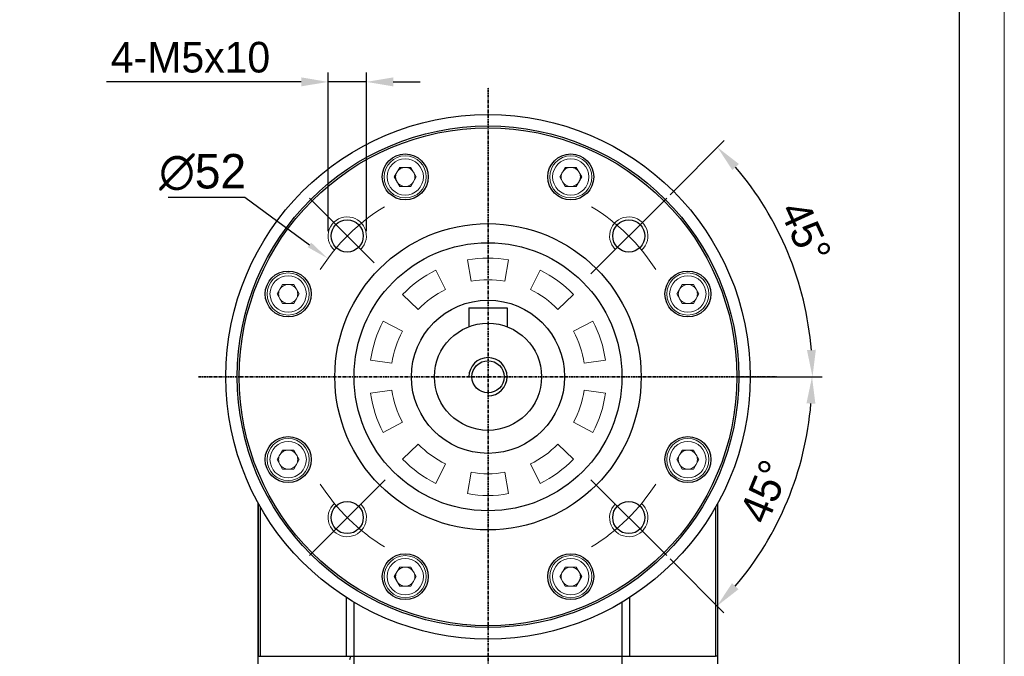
# Model space of a CAD drawing. Header units: millimetres. Extents: x 821 to 1314, y 1003 to 1351.
# Tile 9 of 9: x 1185 to 1314, y 1188 to 1271. Entities that reach past the tile are written whole.
import ezdxf

# ---------------------------------------------------------------- set-up
doc = ezdxf.new("R2010")
doc.units = ezdxf.units.MM
doc.header["$PDSIZE"] = -5
doc.linetypes.add('ACAD_ISO10W100', pattern=[18, 12, -3, 0, -3])
doc.linetypes.add('CENTER', pattern=[0.6, 0.375, -0.075, 0.075, -0.075])
doc.layers.get('0').update_dxf_attribs({"lineweight": 18})
doc.layers.get('Defpoints').update_dxf_attribs({"lineweight": 18})
for name, color, linetype, lineweight in [('3中心线层', 1, 'CENTER', 35), ('中心线层', 7, 'ACAD_ISO10W100', 20), ('图框_外框线', 7, 'Continuous', 18), ('尺寸线', 7, 'Continuous', 18), ('尺寸线层', 3, 'Continuous', 18), ('标注线', 7, 'Continuous', 20), ('粗实线', 7, 'Continuous', 50), ('细实线', 7, 'Continuous', 18)]:
    doc.layers.add(name, color=color, linetype=linetype, lineweight=lineweight)
doc.styles.add('工程字', font='txt')
doc.dimstyles.new('DIMSTYLE_17', dxfattribs={"dimtxt": 8, "dimasz": 12, "dimexe": 0.18, "dimexo": 0.0625, "dimgap": 0.09, "dimtad": 1, "dimtih": 1, "dimtoh": 1, "dimdec": 3, "dimdsep": 46, "dimtxsty": 'Standard', "dimblk": '_CAXARROW', "dimcen": 0.09, "dimdle": 24, "dimadec": 0, "dimazin": 0, "dimtfac": 0.7, "dimtdec": 3, "dimtofl": 0, "dimtmove": 0, "dimatfit": 3, "dimfxl": 1, "dimtolj": 1, "dimarcsym": 0})
doc.dimstyles.new('ISO-25', dxfattribs={"dimtxt": 4.5, "dimasz": 1, "dimexe": 1.25, "dimexo": 0.625, "dimtad": 1, "dimtxsty": '工程字', "dimcen": 2.5, "dimdle": 2, "dimadec": 0, "dimazin": 0, "dimtfac": 1, "dimtmove": 0, "dimatfit": 3, "dimfxl": 1, "dimarcsym": 0})

# ---------------------------------------------------------------- blocks, each defined once
blk = doc.blocks.new('*D33')
at = {"layer": 'Defpoints', "color": 0}
for p in [(1225.41, 1262.97), (1225.41, 1242.85), (1230.41, 1242.85)]:
    blk.add_point(p, dxfattribs=at)
at = {"layer": '尺寸线层', "color": 0, "linetype": 'ByBlock', "lineweight": -2}
for p, q in [((1225.41, 1243.47), (1225.41, 1264.22)), ((1230.41, 1243.47), (1230.41, 1264.22)), ((1221.91, 1262.97), (1196.48, 1262.97)), ((1230.41, 1262.97), (1225.41, 1262.97)), ((1233.91, 1262.97), (1237.41, 1262.97))]:
    blk.add_line(p, q, dxfattribs=at)
at = {"layer": '尺寸线层', "color": 0}
for points in [[(1221.91, 1262.39), (1221.91, 1263.56), (1225.41, 1262.97)], [(1233.91, 1263.56), (1233.91, 1262.39), (1230.41, 1262.97)]]:
    blk.add_solid(points, dxfattribs=at)
at = {"layer": '尺寸线层', "color": 0, "insert": (1207.44, 1266.17), "char_height": 4, "attachment_point": 5, "style": '工程字'}
blk.add_mtext('4-M5x10', dxfattribs=at)
blk = doc.blocks.new('_CAXARROW')
blk.add_hatch(color=0).paths.add_polyline_path([(0, 0), (-1, 0.125), (-1, -0.125)], flags=0)
blk = doc.blocks.new('*D34')
at = {"layer": 'Defpoints', "color": 0}
for p in [(1225.38, 1239.91), (1267.2, 1209.02)]:
    blk.add_point(p, dxfattribs=at)
at = {"layer": '尺寸线层', "color": 0, "linetype": 'Continuous', "lineweight": -2}
for p, q in [((1204.5, 1247.91), (1214.55, 1247.91)), ((1214.55, 1247.91), (1222.97, 1241.7)), ((1246.2, 1224.46), (1246.38, 1224.46)), ((1246.29, 1224.37), (1246.29, 1224.55))]:
    blk.add_line(p, q, dxfattribs=at)
at = {"layer": '尺寸线层', "color": 0, "lineweight": -2, "xscale": 3, "yscale": 3, "zscale": 3, "rotation": 323.5456467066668}
blk.add_blockref('_CAXARROW', (1225.38, 1239.91), dxfattribs=at)
at = {"layer": '尺寸线层', "color": 0, "insert": (1209.02, 1251.16), "char_height": 4.5, "attachment_point": 5, "style": '工程字'}
blk.add_mtext('\\A1;∅52', dxfattribs=at)
blk = doc.blocks.new('_FILLED')
at = {"linetype": 'ByBlock'}
blk.add_hatch(color=0, dxfattribs=at).paths.add_polyline_path([(0, 0), (-1, 0.133), (-1, -0.133)], flags=0)
blk = doc.blocks.new('*D35')
at = {"layer": 'Defpoints', "color": 0}
for p in [(1269.63, 1247.8), (1259.73, 1237.9), (1287.23, 1235.43), (1214.29, 1224.46), (1278.29, 1224.46)]:
    blk.add_point(p, dxfattribs=at)
at = {"layer": '尺寸线层', "color": 0, "linetype": 'ByBlock', "lineweight": -2}
for p, q in [((1270.07, 1248.24), (1277.14, 1255.32)), ((1278.92, 1224.46), (1289.92, 1224.46))]:
    blk.add_line(p, q, dxfattribs=at)
blk.add_arc((1246.29, 1224.46), 42.38, 4.7328, 40.2672, dxfattribs=at)
at = {"layer": '尺寸线层', "color": 0}
for points in [[(1279.06, 1252.25), (1278.2, 1251.46), (1276.26, 1254.43)], [(1287.95, 1227.94), (1289.11, 1227.99), (1288.67, 1224.46)]]:
    blk.add_solid(points, dxfattribs=at)
at = {"layer": '尺寸线层', "color": 0, "insert": (1287.76, 1243.38), "char_height": 4, "attachment_point": 5, "rotation": 294.521, "style": '工程字'}
blk.add_mtext('45%%d', dxfattribs=at)
blk = doc.blocks.new('*D36')
at = {"layer": 'Defpoints', "color": 0}
for p in [(1214.29, 1224.46), (1278.29, 1224.46), (1259.73, 1211.03), (1282.94, 1203.31), (1269.63, 1201.13)]:
    blk.add_point(p, dxfattribs=at)
at = {"layer": '尺寸线层', "color": 0, "linetype": 'ByBlock', "lineweight": -2}
for p, q in [((1278.92, 1224.46), (1289.86, 1224.46)), ((1270.07, 1200.69), (1277.1, 1193.66))]:
    blk.add_line(p, q, dxfattribs=at)
blk.add_arc((1246.29, 1224.46), 42.32, 319.7402, 355.2598, dxfattribs=at)
at = {"layer": '尺寸线层', "color": 0}
for points in [[(1289.05, 1220.94), (1287.88, 1220.99), (1288.61, 1224.46)], [(1278.16, 1197.51), (1279.01, 1196.72), (1276.21, 1194.54)]]:
    blk.add_solid(points, dxfattribs=at)
at = {"layer": '尺寸线层', "color": 0, "insert": (1282.43, 1209.49), "char_height": 4, "attachment_point": 5, "rotation": 67.5, "style": '工程字'}
blk.add_mtext('45%%d', dxfattribs=at)

msp = doc.modelspace()

# ---------------------------------------------------------------- linework, layer by layer
for p, q in [((1234.0369, 1250.5639), (1234.7586, 1251.8139)), ((1234.7586, 1251.8139), (1236.202, 1251.8139)), ((1236.202, 1251.8139), (1236.9237, 1250.5639)), ((1255.6585, 1250.5639), (1256.3802, 1251.8139)), ((1256.3802, 1251.8139), (1257.8236, 1251.8139)), ((1257.8236, 1251.8139), (1258.5453, 1250.5639)), ((1234.7586, 1249.3139), (1234.0369, 1250.5639)), ((1236.9237, 1250.5639), (1236.202, 1249.3139)), ((1256.3802, 1249.3139), (1255.6585, 1250.5639)), ((1258.5453, 1250.5639), (1257.8236, 1249.3139)), ((1236.202, 1249.3139), (1234.7586, 1249.3139)), ((1257.8236, 1249.3139), (1256.3802, 1249.3139)), ((1243.6003, 1239.7244), (1244.0919, 1236.9365)), ((1248.4903, 1236.9365), (1248.9819, 1239.7244)), ((1239.4983, 1238.3916), (1240.7393, 1235.8472)), ((1253.0839, 1238.3916), (1251.8429, 1235.8472)), ((1218.7481, 1235.2751), (1219.4698, 1236.5251)), ((1219.4698, 1236.5251), (1220.9132, 1236.5251)), ((1220.9132, 1236.5251), (1221.6349, 1235.2751)), ((1270.9473, 1235.2751), (1271.669, 1236.5251)), ((1271.669, 1236.5251), (1273.1124, 1236.5251)), ((1273.1124, 1236.5251), (1273.8341, 1235.2751)), ((1219.4698, 1234.0251), (1218.7481, 1235.2751)), ((1221.6349, 1235.2751), (1220.9132, 1234.0251)), ((1237.1809, 1233.2619), (1235.1446, 1235.2284)), ((1255.4012, 1233.2619), (1257.4376, 1235.2284)), ((1271.669, 1234.0251), (1270.9473, 1235.2751)), ((1273.8341, 1235.2751), (1273.1124, 1234.0251)), ((1220.9132, 1234.0251), (1219.4698, 1234.0251)), ((1273.1124, 1234.0251), (1271.669, 1234.0251)), ((1232.6094, 1231.739), (1235.1089, 1230.41)), ((1259.9728, 1231.739), (1257.4733, 1230.41)), ((1230.9464, 1226.6209), (1233.7497, 1226.2269)), ((1258.8324, 1226.2269), (1261.6358, 1226.6209)), ((1233.7497, 1222.7018), (1230.9464, 1222.3078)), ((1261.6358, 1222.3078), (1258.8324, 1222.7018)), ((1232.6094, 1217.1896), (1235.1089, 1218.5187)), ((1257.4733, 1218.5187), (1259.9728, 1217.1896)), ((1237.1809, 1215.6668), (1235.1446, 1213.7003)), ((1257.4376, 1213.7003), (1255.4012, 1215.6668)), ((1218.7481, 1213.6535), (1219.4698, 1214.9035)), ((1219.4698, 1214.9035), (1220.9132, 1214.9035)), ((1220.9132, 1214.9035), (1221.6349, 1213.6535)), ((1270.9473, 1213.6535), (1271.669, 1214.9035)), ((1271.669, 1214.9035), (1273.1124, 1214.9035)), ((1273.1124, 1214.9035), (1273.8341, 1213.6535)), ((1219.4698, 1212.4035), (1218.7481, 1213.6535)), ((1221.6349, 1213.6535), (1220.9132, 1212.4035)), ((1239.4983, 1210.5371), (1240.7393, 1213.0815)), ((1251.8429, 1213.0815), (1253.0839, 1210.5371)), ((1271.669, 1212.4035), (1270.9473, 1213.6535)), ((1273.8341, 1213.6535), (1273.1124, 1212.4035)), ((1220.9132, 1212.4035), (1219.4698, 1212.4035)), ((1244.0919, 1211.9921), (1243.6003, 1209.2042)), ((1248.9819, 1209.2042), (1248.4903, 1211.9921)), ((1273.1124, 1212.4035), (1271.669, 1212.4035)), ((1234.0369, 1198.3647), (1234.7586, 1199.6147)), ((1234.7586, 1199.6147), (1236.202, 1199.6147)), ((1236.202, 1199.6147), (1236.9237, 1198.3647)), ((1255.6585, 1198.3647), (1256.3802, 1199.6147)), ((1256.3802, 1199.6147), (1257.8236, 1199.6147)), ((1257.8236, 1199.6147), (1258.5453, 1198.3647)), ((1234.7586, 1197.1147), (1234.0369, 1198.3647)), ((1236.9237, 1198.3647), (1236.202, 1197.1147)), ((1256.3802, 1197.1147), (1255.6585, 1198.3647)), ((1258.5453, 1198.3647), (1257.8236, 1197.1147)), ((1236.202, 1197.1147), (1234.7586, 1197.1147)), ((1257.8236, 1197.1147), (1256.3802, 1197.1147))]:
    msp.add_line(p, q)
at = {"extrusion": (0, 0, -1)}
for centre, radius, start, end in [((-1235.4803, 1250.5639), 2.75, 0, 180), ((-1257.1019, 1250.5639), 2.75, 0, 180), ((-1235.4803, 1250.5639), 2.75, 180, 0), ((-1257.1019, 1250.5639), 2.75, 180, 0), ((-1235.4803, 1250.5639), 1.25, 210, 270), ((-1257.1019, 1250.5639), 1.25, 210, 270), ((-1220.1915, 1235.2751), 2.75, 0, 180), ((-1246.2911, 1224.4643), 12.6646, 80, 100), ((-1272.3907, 1235.2751), 2.75, 0, 180), ((-1246.2911, 1224.4643), 12.6646, 44, 64), ((-1246.2911, 1224.4643), 12.6646, 116, 136), ((-1220.1915, 1235.2751), 2.75, 180, 0), ((-1220.1915, 1235.2751), 1.25, 210, 270), ((-1272.3907, 1235.2751), 2.75, 180, 0), ((-1272.3907, 1235.2751), 1.25, 210, 270), ((-1246.2911, 1224.4643), 12.6646, 8, 28), ((-1246.2911, 1224.4643), 12.6646, 152, 172), ((-1246.2911, 1224.4643), 12.6646, 332, 352), ((-1246.2911, 1224.4643), 12.6646, 188, 208), ((-1220.1915, 1213.6535), 2.75, 0, 180), ((-1246.2911, 1224.4643), 12.6646, 296, 316), ((-1246.2911, 1224.4643), 12.6646, 224, 244), ((-1272.3907, 1213.6535), 2.75, 0, 180), ((-1220.1915, 1213.6535), 2.75, 180, 0), ((-1220.1915, 1213.6535), 1.25, 210, 270), ((-1272.3907, 1213.6535), 2.75, 180, 0), ((-1272.3907, 1213.6535), 1.25, 210, 270), ((-1246.2911, 1224.4643), 12.6646, 260, 280), ((-1235.4803, 1198.3647), 2.75, 0, 180), ((-1257.1019, 1198.3647), 2.75, 0, 180), ((-1235.4803, 1198.3647), 2.75, 180, 0), ((-1235.4803, 1198.3647), 1.25, 210, 270), ((-1257.1019, 1198.3647), 2.75, 180, 0), ((-1257.1019, 1198.3647), 1.25, 210, 270)]:
    msp.add_arc(centre, radius, start, end, dxfattribs=at)
for centre, radius, start, end in [((1235.4803, 1250.5639), 2.375, 0, 180), ((1257.1019, 1250.5639), 2.375, 0, 180), ((1235.4803, 1250.5639), 1.25, 90, 150), ((1235.4803, 1250.5639), 1.25, 30, 90), ((1257.1019, 1250.5639), 1.25, 90, 150), ((1257.1019, 1250.5639), 1.25, 30, 90), ((1235.4803, 1250.5639), 2.375, 180, 0), ((1235.4803, 1250.5639), 1.25, 150, 180), ((1235.4803, 1250.5639), 1.25, 180, 210), ((1235.4803, 1250.5639), 1.25, 0, 30), ((1235.4803, 1250.5639), 1.25, 330, 0), ((1257.1019, 1250.5639), 2.375, 180, 0), ((1257.1019, 1250.5639), 1.25, 150, 180), ((1257.1019, 1250.5639), 1.25, 180, 210), ((1257.1019, 1250.5639), 1.25, 0, 30), ((1257.1019, 1250.5639), 1.25, 330, 0), ((1235.4803, 1250.5639), 1.25, 210, 270), ((1257.1019, 1250.5639), 1.25, 210, 270), ((1246.2911, 1224.4643), 15.4955, 80, 100), ((1246.2911, 1224.4643), 15.4955, 116, 136), ((1246.2911, 1224.4643), 15.4955, 44, 64), ((1220.1915, 1235.2751), 2.375, 0, 180), ((1272.3907, 1235.2751), 2.375, 0, 180), ((1220.1915, 1235.2751), 1.25, 150, 180), ((1220.1915, 1235.2751), 1.25, 90, 150), ((1220.1915, 1235.2751), 1.25, 30, 90), ((1220.1915, 1235.2751), 1.25, 0, 30), ((1272.3907, 1235.2751), 1.25, 150, 180), ((1272.3907, 1235.2751), 1.25, 90, 150), ((1272.3907, 1235.2751), 1.25, 30, 90), ((1272.3907, 1235.2751), 1.25, 0, 30), ((1220.1915, 1235.2751), 2.375, 180, 0), ((1220.1915, 1235.2751), 1.25, 180, 210), ((1220.1915, 1235.2751), 1.25, 210, 270), ((1220.1915, 1235.2751), 1.25, 330, 0), ((1272.3907, 1235.2751), 2.375, 180, 0), ((1272.3907, 1235.2751), 1.25, 180, 210), ((1272.3907, 1235.2751), 1.25, 210, 270), ((1272.3907, 1235.2751), 1.25, 330, 0), ((1246.2911, 1224.4643), 15.4955, 152, 172), ((1246.2911, 1224.4643), 15.4955, 8, 28), ((1246.2911, 1224.4643), 15.4955, 188, 208), ((1246.2911, 1224.4643), 15.4955, 332, 352), ((1220.1915, 1213.6535), 2.375, 0, 180), ((1272.3907, 1213.6535), 2.375, 0, 180), ((1220.1915, 1213.6535), 1.25, 150, 180), ((1220.1915, 1213.6535), 1.25, 90, 150), ((1220.1915, 1213.6535), 1.25, 30, 90), ((1220.1915, 1213.6535), 1.25, 0, 30), ((1272.3907, 1213.6535), 1.25, 150, 180), ((1272.3907, 1213.6535), 1.25, 90, 150), ((1272.3907, 1213.6535), 1.25, 30, 90), ((1272.3907, 1213.6535), 1.25, 0, 30), ((1220.1915, 1213.6535), 2.375, 180, 0), ((1220.1915, 1213.6535), 1.25, 180, 210), ((1220.1915, 1213.6535), 1.25, 210, 270), ((1220.1915, 1213.6535), 1.25, 330, 0), ((1246.2911, 1224.4643), 15.4955, 224, 244), ((1246.2911, 1224.4643), 15.4955, 296, 316), ((1272.3907, 1213.6535), 2.375, 180, 0), ((1272.3907, 1213.6535), 1.25, 180, 210), ((1272.3907, 1213.6535), 1.25, 210, 270), ((1272.3907, 1213.6535), 1.25, 330, 0), ((1246.2911, 1224.4643), 15.4955, 260, 280), ((1235.4803, 1198.3647), 2.375, 0, 180), ((1257.1019, 1198.3647), 2.375, 0, 180), ((1235.4803, 1198.3647), 1.25, 150, 180), ((1235.4803, 1198.3647), 1.25, 90, 150), ((1235.4803, 1198.3647), 1.25, 30, 90), ((1235.4803, 1198.3647), 1.25, 0, 30), ((1257.1019, 1198.3647), 1.25, 150, 180), ((1257.1019, 1198.3647), 1.25, 90, 150), ((1257.1019, 1198.3647), 1.25, 30, 90), ((1257.1019, 1198.3647), 1.25, 0, 30), ((1235.4803, 1198.3647), 2.375, 180, 0), ((1235.4803, 1198.3647), 1.25, 180, 210), ((1235.4803, 1198.3647), 1.25, 210, 270), ((1235.4803, 1198.3647), 1.25, 330, 0), ((1257.1019, 1198.3647), 2.375, 180, 0), ((1257.1019, 1198.3647), 1.25, 180, 210), ((1257.1019, 1198.3647), 1.25, 210, 270), ((1257.1019, 1198.3647), 1.25, 330, 0)]:
    msp.add_arc(centre, radius, start, end)
at = {"layer": '3中心线层'}
for p, q in [((1246.2911, 1143.4643), (1246.2911, 1262.2762)), ((1208.4793, 1224.4643), (1284.1029, 1224.4643))]:
    msp.add_line(p, q, dxfattribs=at)
at = {"layer": '中心线层', "color": 0, "linetype": 'ByBlock'}
for p, q in [((1222.9566, 1247.7989), (1231.4054, 1239.3501)), ((1269.6256, 1247.7989), (1259.7261, 1237.8994)), ((1222.9566, 1201.1298), (1232.8561, 1211.0293)), ((1269.6256, 1201.1298), (1259.7261, 1211.0293))]:
    msp.add_line(p, q, dxfattribs=at)
for start, end in [(121.371213, 147.393082), (32.606918, 58.628787), (212.606918, 238.628787), (301.371213, 327.393082)]:
    msp.add_arc((1246.2911, 1224.4643), 26, start, end, dxfattribs=at)
at = {"layer": '图框_外框线', "color": 3}
msp.add_lwpolyline([(821.3881, 1002.5151), (1313.7222, 1002.5151), (1313.7222, 1350.6657), (821.3881, 1350.6657)], close=True, dxfattribs=at)
at = {"layer": '图框_外框线', "color": 3, "lineweight": 25}
msp.add_lwpolyline([(850.6937, 1008.3762), (1307.8611, 1008.3762), (1307.8611, 1344.8046), (850.6937, 1344.8046)], close=True, dxfattribs=at)
at = {"layer": '尺寸线', "color": 0, "lineweight": -2}
msp.add_arc((1246.2911, 1224.4643), 2.5, 270, 180, dxfattribs=at)
at = {"layer": '标注线', "color": 0, "lineweight": -3}
for p, q in [((1216.2911, 1207.9397), (1216.2911, 1187.9643)), ((1216.5941, 1187.9643), (1216.5941, 1207.4011)), ((1275.9881, 1207.4012), (1275.9881, 1187.9643)), ((1227.7684, 1195.6551), (1227.7684, 1187.9643)), ((1228.8268, 1168.4643), (1228.8268, 1195.0014)), ((1263.7553, 1195.0014), (1263.7553, 1168.4643)), ((1264.8138, 1187.9643), (1264.8138, 1195.6551)), ((1228.2633, 1187.5643), (1228.3746, 1187.9643))]:
    msp.add_line(p, q, dxfattribs=at)
at = {"layer": '粗实线', "color": 0, "lineweight": 30}
for p, q in [((1243.7911, 1233.4643), (1243.7911, 1231.0026)), ((1243.7911, 1233.4643), (1248.7911, 1233.4643)), ((1248.7911, 1233.4643), (1248.7911, 1231.0026)), ((1216.2911, 1168.5643), (1216.2911, 1207.9397)), ((1276.2911, 1187.9643), (1276.2911, 1207.9397)), ((1276.2911, 1168.5643), (1276.2911, 1189.9643)), ((1216.2911, 1187.9643), (1216.5941, 1187.9643)), ((1216.5941, 1187.9643), (1227.7684, 1187.9643)), ((1227.7684, 1187.9643), (1228.8268, 1187.9643)), ((1228.8268, 1187.9643), (1263.7553, 1187.9643)), ((1263.7553, 1187.9643), (1264.8138, 1187.9643)), ((1264.8138, 1187.9643), (1275.9881, 1187.9643)), ((1276.2911, 1187.9643), (1275.9881, 1187.9643))]:
    msp.add_line(p, q, dxfattribs=at)
for centre, radius in [((1246.2911, 1224.4643), 34.25), ((1246.2911, 1224.4643), 32.75), ((1246.2911, 1224.4643), 32.5), ((1235.4803, 1250.5639), 3), ((1257.1019, 1250.5639), 3), ((1227.9063, 1242.8491), 2.1), ((1264.6759, 1242.8491), 2.1), ((1246.2911, 1224.4643), 20), ((1246.2911, 1224.4643), 17.5), ((1220.1915, 1235.2751), 3), ((1272.3907, 1235.2751), 3), ((1246.2911, 1224.4643), 10), ((1246.2911, 1224.4643), 7), ((1246.2911, 1224.4643), 7), ((1246.2911, 1224.4643), 7), ((1246.2911, 1224.4643), 2.1), ((1220.1915, 1213.6535), 3), ((1272.3907, 1213.6535), 3), ((1227.9063, 1206.0796), 2.1), ((1264.6759, 1206.0796), 2.1), ((1235.4803, 1198.3647), 3), ((1257.1019, 1198.3647), 3)]:
    msp.add_circle(centre, radius, dxfattribs=at)
at = {"layer": '细实线', "color": 0}
for centre, start, end in [((1227.9063, 1242.8491), 315, 227.755667), ((1264.6759, 1242.8491), 312.244333, 225), ((1227.9063, 1206.0796), 132.244333, 45), ((1264.6759, 1206.0796), 135, 47.755667)]:
    msp.add_arc(centre, 2.5, start, end, dxfattribs=at)

# ---------------------------------------------------------------- dimensions: what is measured, and where the dimension line sits
at = {"layer": '尺寸线层', "linetype": 'ByBlock'}
dim = msp.add_linear_dim(base=(1225.4063, 1262.9726), p1=(1230.4063, 1242.8491), p2=(1225.4063, 1242.8491), text='4-M<>x10', dimstyle='ISO-25', override={"dimtxt": 4, "dimasz": 3.5, "dimgap": 1.2, "dimtxsty": '工程字'}, dxfattribs=at)
dim.commit()
dim.dimension.update_dxf_attribs({"geometry": '*D33', "text_midpoint": (1207.4409, 1262.9726), "dimtype": 160})
dim = msp.add_angular_dim_2l(base=(1287.2305, 1235.434), line1=((1269.6256, 1247.7989), (1259.7261, 1237.8994)), line2=((1214.2911, 1224.4643), (1278.2911, 1224.4643)), dimstyle='ISO-25', override={"dimtxt": 4, "dimasz": 3.5, "dimgap": 1.2, "dimtxsty": '工程字'}, dxfattribs=at)
dim.commit()
dim.dimension.update_dxf_attribs({"geometry": '*D35', "text_midpoint": (1284.8521, 1242.0546), "dimtype": 162})
at = {"layer": '尺寸线层', "linetype": 'Continuous'}
dim = msp.add_diameter_dim_2p(p1=(1267.2037, 1209.0156), p2=(1225.3785, 1239.9131), dimstyle='DIMSTYLE_17', override={"dimtxt": 4.5, "dimasz": 3, "dimgap": 1, "dimtxsty": '工程字', "dimtol": 0, "dimldrblk": '_FILLED'}, dxfattribs=at)
dim.commit()
dim.dimension.update_dxf_attribs({"geometry": '*D34', "text_midpoint": (1209.0225, 1247.9141), "dimtype": 163})
at = {"layer": '尺寸线层', "linetype": 'ByBlock'}
dim = msp.add_angular_dim_2l(base=(1282.9389, 1203.3057), line1=((1214.2911, 1224.4643), (1278.2911, 1224.4643)), line2=((1269.6256, 1201.1298), (1259.7261, 1211.0293)), dimstyle='ISO-25', override={"dimtxt": 4, "dimasz": 3.5, "dimgap": 1.2, "dimtxsty": '工程字'}, dxfattribs=at)
dim.commit()
dim.dimension.update_dxf_attribs({"geometry": '*D36', "text_midpoint": (1282.4307, 1209.4948)})

doc.saveas('drawing.dxf')
